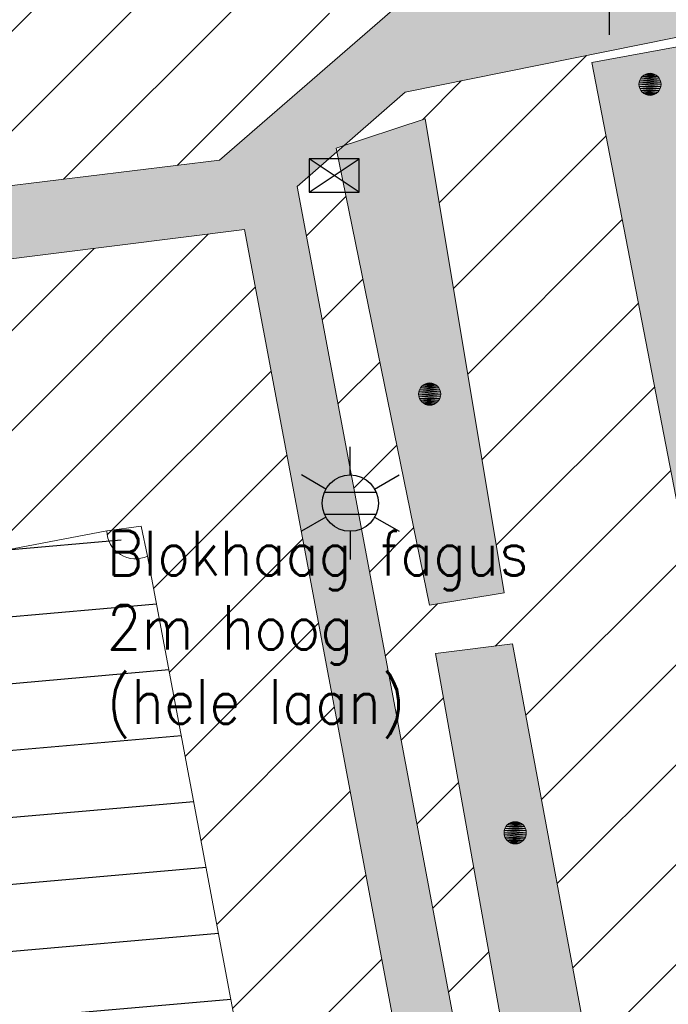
# Model space of a CAD drawing. Header units: metres. Extents: x 102852 to 106916, y 385458 to 392749.
# Tile 43 of 68: x 104610 to 104625, y 386281 to 386303. Entities that reach past the tile are written whole.
import ezdxf
from ezdxf.enums import TextEntityAlignment as Align

# ---------------------------------------------------------------- set-up
doc = ezdxf.new("R2010")
doc.units = ezdxf.units.M
for name, color, linetype, lineweight in [('0-GRAS OM SPORTVELDEN', 2, 'Continuous', 30), ('0-GRAS SPORTVELDEN', 3, 'Continuous', 30), ('0-HAAG', 82, 'Continuous', 30), ('0-VERHARDING', 5, 'Continuous', 30), ('_alg-maatvoering', 7, 'Continuous', 0), ('B-WE-GR-STRUIK-G', 90, 'Continuous', 13), ('B-WE-IE-OV-LICHTMAST-S', 40, 'Continuous', 30), ('B-WE-RI-HWA_KOLK_STRAATKOLK-S', 150, 'Continuous', 30), ('B-WE-VH-KANTVERHARDING-G', 60, 'Continuous', 13), ('B-WE-VW-MARKERING_LANGS_STREEP_DOORGETROKKEN-G', 7, 'Continuous', 13), ('Bomen', 84, 'Continuous', 0)]:
    doc.layers.add(name, color=color, linetype=linetype, lineweight=lineweight)
doc.styles.add('arial', font='arial.ttf')
doc.styles.add('NLCS-ISO', font='NLCS-ISO.ttf')

# ---------------------------------------------------------------- blocks, each defined once
blk = doc.blocks.new('Straatkolk 300x450')
at = {"layer": 'B-WE-RI-HWA_KOLK_STRAATKOLK-S'}
for p, q in [((-1.125, -0.75), (1.125, 0.75)), ((1.125, -0.75), (-1.125, 0.75))]:
    blk.add_line(p, q, dxfattribs=at)
blk.add_3dface([(-1.125, -0.75), (1.125, -0.75), (1.125, 0.75), (-1.125, 0.75)], dxfattribs=at)
blk = doc.blocks.new('B-SIE-WEG_LICHTMAST-SO_2')
at = {"ltscale": 0.1}
for p, q in [((0, 1.266), (0, 2.531)), ((-1.096, 0.633), (-2.192, 1.266)), ((1.096, 0.633), (2.192, 1.266)), ((-1.096, -0.633), (-2.192, -1.266)), ((1.096, -0.633), (2.192, -1.266)), ((0, -1.266), (0, -2.531))]:
    blk.add_line(p, q, dxfattribs=at)
at = {"flags": 128}
for points in [[(-1.163, 0.5), (1.163, 0.5)], [(-1.163, -0.5), (1.163, -0.5)]]:
    blk.add_lwpolyline(points, dxfattribs=at)
at = {"ltscale": 0.1}
blk.add_circle((0, 0), 1.266, dxfattribs=at)
at = {"style": 'NLCS-ISO'}
blk.add_attdef('TYPE', text='', height=1.8, dxfattribs=at).set_placement((0, 2.531), align=Align.BOTTOM_CENTER)
blk = doc.blocks.new('MPOLYGON_611')
at = {"layer": 'Bomen', "flags": 128}
for points in [[(104624.311, 386301.767), (104624.297, 386301.72), (104624.788, 386301.72)], [(104624.335, 386301.811), (104624.311, 386301.767), (104624.773, 386301.767)], [(104624.311, 386301.767), (104624.773, 386301.767), (104624.788, 386301.72)], [(104624.366, 386301.848), (104624.335, 386301.811), (104624.75, 386301.811)], [(104624.335, 386301.811), (104624.75, 386301.811), (104624.773, 386301.767)], [(104624.404, 386301.88), (104624.366, 386301.848), (104624.719, 386301.848)], [(104624.366, 386301.848), (104624.719, 386301.848), (104624.75, 386301.811)], [(104624.447, 386301.903), (104624.404, 386301.88), (104624.681, 386301.88)], [(104624.404, 386301.88), (104624.681, 386301.88), (104624.719, 386301.848)], [(104624.494, 386301.917), (104624.447, 386301.903), (104624.638, 386301.903)], [(104624.447, 386301.903), (104624.638, 386301.903), (104624.681, 386301.88)], [(104624.542, 386301.922), (104624.494, 386301.917), (104624.591, 386301.917)], [(104624.494, 386301.917), (104624.591, 386301.917), (104624.638, 386301.903)], [(104624.297, 386301.72), (104624.292, 386301.672), (104624.792, 386301.672)], [(104624.292, 386301.672), (104624.297, 386301.623), (104624.788, 386301.623)], [(104624.292, 386301.672), (104624.792, 386301.672), (104624.788, 386301.623)], [(104624.297, 386301.72), (104624.788, 386301.72), (104624.792, 386301.672)], [(104624.297, 386301.623), (104624.311, 386301.576), (104624.773, 386301.576)], [(104624.297, 386301.623), (104624.788, 386301.623), (104624.773, 386301.576)], [(104624.311, 386301.576), (104624.335, 386301.533), (104624.75, 386301.533)], [(104624.311, 386301.576), (104624.773, 386301.576), (104624.75, 386301.533)], [(104624.335, 386301.533), (104624.366, 386301.495), (104624.719, 386301.495)], [(104624.335, 386301.533), (104624.75, 386301.533), (104624.719, 386301.495)], [(104624.366, 386301.495), (104624.404, 386301.464), (104624.681, 386301.464)], [(104624.366, 386301.495), (104624.719, 386301.495), (104624.681, 386301.464)], [(104624.404, 386301.464), (104624.447, 386301.441), (104624.638, 386301.441)], [(104624.404, 386301.464), (104624.681, 386301.464), (104624.638, 386301.441)], [(104624.447, 386301.441), (104624.494, 386301.427), (104624.591, 386301.427)], [(104624.447, 386301.441), (104624.638, 386301.441), (104624.591, 386301.427)], [(104624.494, 386301.427), (104624.591, 386301.427), (104624.542, 386301.422)]]:
    blk.add_lwpolyline(points, close=True, dxfattribs=at)
at = {"layer": 'Bomen', "color": 74, "true_color": 0x55aa00, "flags": 128}
for points in [[(104624.297, 386301.72), (104624.311, 386301.767)], [(104624.311, 386301.767), (104624.335, 386301.811)], [(104624.335, 386301.811), (104624.366, 386301.848)], [(104624.366, 386301.848), (104624.404, 386301.88)], [(104624.404, 386301.88), (104624.447, 386301.903)], [(104624.447, 386301.903), (104624.494, 386301.917)], [(104624.494, 386301.917), (104624.542, 386301.922)], [(104624.542, 386301.922), (104624.591, 386301.917)], [(104624.591, 386301.917), (104624.638, 386301.903)], [(104624.638, 386301.903), (104624.681, 386301.88)], [(104624.681, 386301.88), (104624.719, 386301.848)], [(104624.719, 386301.848), (104624.75, 386301.811)], [(104624.75, 386301.811), (104624.773, 386301.767)], [(104624.773, 386301.767), (104624.788, 386301.72)], [(104624.292, 386301.672), (104624.297, 386301.72)], [(104624.297, 386301.623), (104624.292, 386301.672)], [(104624.311, 386301.576), (104624.297, 386301.623)], [(104624.335, 386301.533), (104624.311, 386301.576)], [(104624.366, 386301.495), (104624.335, 386301.533)], [(104624.75, 386301.533), (104624.719, 386301.495)], [(104624.773, 386301.576), (104624.75, 386301.533)], [(104624.788, 386301.623), (104624.773, 386301.576)], [(104624.788, 386301.72), (104624.792, 386301.672)], [(104624.792, 386301.672), (104624.788, 386301.623)], [(104624.404, 386301.464), (104624.366, 386301.495)], [(104624.447, 386301.441), (104624.404, 386301.464)], [(104624.494, 386301.427), (104624.447, 386301.441)], [(104624.542, 386301.422), (104624.494, 386301.427)], [(104624.591, 386301.427), (104624.542, 386301.422)], [(104624.638, 386301.441), (104624.591, 386301.427)], [(104624.681, 386301.464), (104624.638, 386301.441)], [(104624.719, 386301.495), (104624.681, 386301.464)]]:
    blk.add_lwpolyline(points, dxfattribs=at)
at = {"layer": 'Bomen'}
for points in [[(104624.311, 386301.767), (104624.297, 386301.72), (104624.788, 386301.72)], [(104624.335, 386301.811), (104624.311, 386301.767), (104624.773, 386301.767)], [(104624.311, 386301.767), (104624.773, 386301.767), (104624.788, 386301.72)], [(104624.366, 386301.848), (104624.335, 386301.811), (104624.75, 386301.811)], [(104624.335, 386301.811), (104624.75, 386301.811), (104624.773, 386301.767)], [(104624.404, 386301.88), (104624.366, 386301.848), (104624.719, 386301.848)], [(104624.366, 386301.848), (104624.719, 386301.848), (104624.75, 386301.811)], [(104624.447, 386301.903), (104624.404, 386301.88), (104624.681, 386301.88)], [(104624.404, 386301.88), (104624.681, 386301.88), (104624.719, 386301.848)], [(104624.494, 386301.917), (104624.447, 386301.903), (104624.638, 386301.903)], [(104624.447, 386301.903), (104624.638, 386301.903), (104624.681, 386301.88)], [(104624.542, 386301.922), (104624.494, 386301.917), (104624.591, 386301.917)], [(104624.494, 386301.917), (104624.591, 386301.917), (104624.638, 386301.903)], [(104624.297, 386301.72), (104624.292, 386301.672), (104624.792, 386301.672)], [(104624.297, 386301.72), (104624.788, 386301.72), (104624.792, 386301.672)]]:
    blk.add_solid(points, dxfattribs=at)
at = {"layer": 'Bomen', "extrusion": (0, 0, -1)}
for points in [[(-104624.292, 386301.672), (-104624.297, 386301.623), (-104624.788, 386301.623)], [(-104624.292, 386301.672), (-104624.792, 386301.672), (-104624.788, 386301.623)], [(-104624.297, 386301.623), (-104624.311, 386301.576), (-104624.773, 386301.576)], [(-104624.297, 386301.623), (-104624.788, 386301.623), (-104624.773, 386301.576)], [(-104624.311, 386301.576), (-104624.335, 386301.533), (-104624.75, 386301.533)], [(-104624.311, 386301.576), (-104624.773, 386301.576), (-104624.75, 386301.533)], [(-104624.335, 386301.533), (-104624.366, 386301.495), (-104624.719, 386301.495)], [(-104624.335, 386301.533), (-104624.75, 386301.533), (-104624.719, 386301.495)], [(-104624.366, 386301.495), (-104624.404, 386301.464), (-104624.681, 386301.464)], [(-104624.366, 386301.495), (-104624.719, 386301.495), (-104624.681, 386301.464)], [(-104624.404, 386301.464), (-104624.447, 386301.441), (-104624.638, 386301.441)], [(-104624.404, 386301.464), (-104624.681, 386301.464), (-104624.638, 386301.441)], [(-104624.447, 386301.441), (-104624.494, 386301.427), (-104624.591, 386301.427)], [(-104624.447, 386301.441), (-104624.638, 386301.441), (-104624.591, 386301.427)], [(-104624.494, 386301.427), (-104624.591, 386301.427), (-104624.542, 386301.422)]]:
    blk.add_solid(points, dxfattribs=at)
blk = doc.blocks.new('MPOLYGON_619')
at = {"layer": 'Bomen', "flags": 128}
for points in [[(104619.412, 386294.882), (104619.381, 386294.844), (104619.796, 386294.844)], [(104619.449, 386294.913), (104619.412, 386294.882), (104619.765, 386294.882)], [(104619.412, 386294.882), (104619.765, 386294.882), (104619.796, 386294.844)], [(104619.493, 386294.937), (104619.449, 386294.913), (104619.727, 386294.913)], [(104619.449, 386294.913), (104619.727, 386294.913), (104619.765, 386294.882)], [(104619.54, 386294.951), (104619.493, 386294.937), (104619.684, 386294.937)], [(104619.493, 386294.937), (104619.684, 386294.937), (104619.727, 386294.913)], [(104619.588, 386294.956), (104619.54, 386294.951), (104619.637, 386294.951)], [(104619.54, 386294.951), (104619.637, 386294.951), (104619.684, 386294.937)], [(104619.343, 386294.754), (104619.338, 386294.706), (104619.838, 386294.706)], [(104619.338, 386294.706), (104619.343, 386294.657), (104619.834, 386294.657)], [(104619.338, 386294.706), (104619.838, 386294.706), (104619.834, 386294.657)], [(104619.357, 386294.801), (104619.343, 386294.754), (104619.834, 386294.754)], [(104619.343, 386294.754), (104619.834, 386294.754), (104619.838, 386294.706)], [(104619.343, 386294.657), (104619.357, 386294.61), (104619.819, 386294.61)], [(104619.343, 386294.657), (104619.834, 386294.657), (104619.819, 386294.61)], [(104619.381, 386294.844), (104619.357, 386294.801), (104619.819, 386294.801)], [(104619.357, 386294.801), (104619.819, 386294.801), (104619.834, 386294.754)], [(104619.381, 386294.844), (104619.796, 386294.844), (104619.819, 386294.801)], [(104619.357, 386294.61), (104619.381, 386294.567), (104619.796, 386294.567)], [(104619.357, 386294.61), (104619.819, 386294.61), (104619.796, 386294.567)], [(104619.381, 386294.567), (104619.412, 386294.529), (104619.765, 386294.529)], [(104619.381, 386294.567), (104619.796, 386294.567), (104619.765, 386294.529)], [(104619.412, 386294.529), (104619.449, 386294.498), (104619.727, 386294.498)], [(104619.412, 386294.529), (104619.765, 386294.529), (104619.727, 386294.498)], [(104619.449, 386294.498), (104619.493, 386294.475), (104619.684, 386294.475)], [(104619.449, 386294.498), (104619.727, 386294.498), (104619.684, 386294.475)], [(104619.493, 386294.475), (104619.54, 386294.46), (104619.637, 386294.46)], [(104619.493, 386294.475), (104619.684, 386294.475), (104619.637, 386294.46)], [(104619.54, 386294.46), (104619.637, 386294.46), (104619.588, 386294.456)]]:
    blk.add_lwpolyline(points, close=True, dxfattribs=at)
at = {"layer": 'Bomen', "color": 74, "true_color": 0x55aa00, "flags": 128}
for points in [[(104619.381, 386294.844), (104619.412, 386294.882)], [(104619.412, 386294.882), (104619.449, 386294.913)], [(104619.449, 386294.913), (104619.493, 386294.937)], [(104619.493, 386294.937), (104619.54, 386294.951)], [(104619.54, 386294.951), (104619.588, 386294.956)], [(104619.588, 386294.956), (104619.637, 386294.951)], [(104619.637, 386294.951), (104619.684, 386294.937)], [(104619.684, 386294.937), (104619.727, 386294.913)], [(104619.727, 386294.913), (104619.765, 386294.882)], [(104619.765, 386294.882), (104619.796, 386294.844)], [(104619.338, 386294.706), (104619.343, 386294.754)], [(104619.343, 386294.657), (104619.338, 386294.706)], [(104619.343, 386294.754), (104619.357, 386294.801)], [(104619.357, 386294.61), (104619.343, 386294.657)], [(104619.357, 386294.801), (104619.381, 386294.844)], [(104619.796, 386294.844), (104619.819, 386294.801)], [(104619.819, 386294.801), (104619.834, 386294.754)], [(104619.834, 386294.657), (104619.819, 386294.61)], [(104619.834, 386294.754), (104619.838, 386294.706)], [(104619.838, 386294.706), (104619.834, 386294.657)], [(104619.381, 386294.567), (104619.357, 386294.61)], [(104619.412, 386294.529), (104619.381, 386294.567)], [(104619.449, 386294.498), (104619.412, 386294.529)], [(104619.493, 386294.475), (104619.449, 386294.498)], [(104619.54, 386294.46), (104619.493, 386294.475)], [(104619.588, 386294.456), (104619.54, 386294.46)], [(104619.637, 386294.46), (104619.588, 386294.456)], [(104619.684, 386294.475), (104619.637, 386294.46)], [(104619.727, 386294.498), (104619.684, 386294.475)], [(104619.765, 386294.529), (104619.727, 386294.498)], [(104619.796, 386294.567), (104619.765, 386294.529)], [(104619.819, 386294.61), (104619.796, 386294.567)]]:
    blk.add_lwpolyline(points, dxfattribs=at)
at = {"layer": 'Bomen'}
for points in [[(104619.412, 386294.882), (104619.381, 386294.844), (104619.796, 386294.844)], [(104619.449, 386294.913), (104619.412, 386294.882), (104619.765, 386294.882)], [(104619.412, 386294.882), (104619.765, 386294.882), (104619.796, 386294.844)], [(104619.493, 386294.937), (104619.449, 386294.913), (104619.727, 386294.913)], [(104619.449, 386294.913), (104619.727, 386294.913), (104619.765, 386294.882)], [(104619.54, 386294.951), (104619.493, 386294.937), (104619.684, 386294.937)], [(104619.493, 386294.937), (104619.684, 386294.937), (104619.727, 386294.913)], [(104619.588, 386294.956), (104619.54, 386294.951), (104619.637, 386294.951)], [(104619.54, 386294.951), (104619.637, 386294.951), (104619.684, 386294.937)], [(104619.343, 386294.754), (104619.338, 386294.706), (104619.838, 386294.706)], [(104619.357, 386294.801), (104619.343, 386294.754), (104619.834, 386294.754)], [(104619.343, 386294.754), (104619.834, 386294.754), (104619.838, 386294.706)], [(104619.381, 386294.844), (104619.357, 386294.801), (104619.819, 386294.801)], [(104619.357, 386294.801), (104619.819, 386294.801), (104619.834, 386294.754)], [(104619.381, 386294.844), (104619.796, 386294.844), (104619.819, 386294.801)]]:
    blk.add_solid(points, dxfattribs=at)
at = {"layer": 'Bomen', "extrusion": (0, 0, -1)}
for points in [[(-104619.338, 386294.706), (-104619.343, 386294.657), (-104619.834, 386294.657)], [(-104619.338, 386294.706), (-104619.838, 386294.706), (-104619.834, 386294.657)], [(-104619.343, 386294.657), (-104619.357, 386294.61), (-104619.819, 386294.61)], [(-104619.343, 386294.657), (-104619.834, 386294.657), (-104619.819, 386294.61)], [(-104619.357, 386294.61), (-104619.381, 386294.567), (-104619.796, 386294.567)], [(-104619.357, 386294.61), (-104619.819, 386294.61), (-104619.796, 386294.567)], [(-104619.381, 386294.567), (-104619.412, 386294.529), (-104619.765, 386294.529)], [(-104619.381, 386294.567), (-104619.796, 386294.567), (-104619.765, 386294.529)], [(-104619.412, 386294.529), (-104619.449, 386294.498), (-104619.727, 386294.498)], [(-104619.412, 386294.529), (-104619.765, 386294.529), (-104619.727, 386294.498)], [(-104619.449, 386294.498), (-104619.493, 386294.475), (-104619.684, 386294.475)], [(-104619.449, 386294.498), (-104619.727, 386294.498), (-104619.684, 386294.475)], [(-104619.493, 386294.475), (-104619.54, 386294.46), (-104619.637, 386294.46)], [(-104619.493, 386294.475), (-104619.684, 386294.475), (-104619.637, 386294.46)], [(-104619.54, 386294.46), (-104619.637, 386294.46), (-104619.588, 386294.456)]]:
    blk.add_solid(points, dxfattribs=at)
blk = doc.blocks.new('MPOLYGON_620')
at = {"layer": 'Bomen', "flags": 128}
for points in [[(104621.279, 386284.937), (104621.265, 386284.89), (104621.755, 386284.89)], [(104621.302, 386284.98), (104621.279, 386284.937), (104621.741, 386284.937)], [(104621.279, 386284.937), (104621.741, 386284.937), (104621.755, 386284.89)], [(104621.333, 386285.018), (104621.302, 386284.98), (104621.718, 386284.98)], [(104621.302, 386284.98), (104621.718, 386284.98), (104621.741, 386284.937)], [(104621.371, 386285.049), (104621.333, 386285.018), (104621.687, 386285.018)], [(104621.333, 386285.018), (104621.687, 386285.018), (104621.718, 386284.98)], [(104621.415, 386285.072), (104621.371, 386285.049), (104621.649, 386285.049)], [(104621.371, 386285.049), (104621.649, 386285.049), (104621.687, 386285.018)], [(104621.461, 386285.087), (104621.415, 386285.072), (104621.606, 386285.072)], [(104621.415, 386285.072), (104621.606, 386285.072), (104621.649, 386285.049)], [(104621.51, 386285.091), (104621.461, 386285.087), (104621.559, 386285.087)], [(104621.461, 386285.087), (104621.559, 386285.087), (104621.606, 386285.072)], [(104621.265, 386284.89), (104621.26, 386284.841), (104621.76, 386284.841)], [(104621.26, 386284.841), (104621.265, 386284.793), (104621.755, 386284.793)], [(104621.26, 386284.841), (104621.76, 386284.841), (104621.755, 386284.793)], [(104621.265, 386284.89), (104621.755, 386284.89), (104621.76, 386284.841)], [(104621.265, 386284.793), (104621.279, 386284.746), (104621.741, 386284.746)], [(104621.265, 386284.793), (104621.755, 386284.793), (104621.741, 386284.746)], [(104621.279, 386284.746), (104621.302, 386284.702), (104621.718, 386284.702)], [(104621.279, 386284.746), (104621.741, 386284.746), (104621.718, 386284.702)], [(104621.302, 386284.702), (104621.333, 386284.665), (104621.687, 386284.665)], [(104621.302, 386284.702), (104621.718, 386284.702), (104621.687, 386284.665)], [(104621.333, 386284.665), (104621.371, 386284.634), (104621.649, 386284.634)], [(104621.333, 386284.665), (104621.687, 386284.665), (104621.649, 386284.634)], [(104621.371, 386284.634), (104621.415, 386284.61), (104621.606, 386284.61)], [(104621.371, 386284.634), (104621.649, 386284.634), (104621.606, 386284.61)], [(104621.415, 386284.61), (104621.461, 386284.596), (104621.559, 386284.596)], [(104621.415, 386284.61), (104621.606, 386284.61), (104621.559, 386284.596)], [(104621.461, 386284.596), (104621.559, 386284.596), (104621.51, 386284.591)]]:
    blk.add_lwpolyline(points, close=True, dxfattribs=at)
at = {"layer": 'Bomen', "color": 74, "true_color": 0x55aa00, "flags": 128}
for points in [[(104621.265, 386284.89), (104621.279, 386284.937)], [(104621.279, 386284.937), (104621.302, 386284.98)], [(104621.302, 386284.98), (104621.333, 386285.018)], [(104621.333, 386285.018), (104621.371, 386285.049)], [(104621.371, 386285.049), (104621.415, 386285.072)], [(104621.415, 386285.072), (104621.461, 386285.087)], [(104621.461, 386285.087), (104621.51, 386285.091)], [(104621.51, 386285.091), (104621.559, 386285.087)], [(104621.559, 386285.087), (104621.606, 386285.072)], [(104621.606, 386285.072), (104621.649, 386285.049)], [(104621.649, 386285.049), (104621.687, 386285.018)], [(104621.687, 386285.018), (104621.718, 386284.98)], [(104621.718, 386284.98), (104621.741, 386284.937)], [(104621.741, 386284.937), (104621.755, 386284.89)], [(104621.26, 386284.841), (104621.265, 386284.89)], [(104621.265, 386284.793), (104621.26, 386284.841)], [(104621.279, 386284.746), (104621.265, 386284.793)], [(104621.302, 386284.702), (104621.279, 386284.746)], [(104621.333, 386284.665), (104621.302, 386284.702)], [(104621.718, 386284.702), (104621.687, 386284.665)], [(104621.741, 386284.746), (104621.718, 386284.702)], [(104621.755, 386284.793), (104621.741, 386284.746)], [(104621.755, 386284.89), (104621.76, 386284.841)], [(104621.76, 386284.841), (104621.755, 386284.793)], [(104621.371, 386284.634), (104621.333, 386284.665)], [(104621.415, 386284.61), (104621.371, 386284.634)], [(104621.461, 386284.596), (104621.415, 386284.61)], [(104621.51, 386284.591), (104621.461, 386284.596)], [(104621.559, 386284.596), (104621.51, 386284.591)], [(104621.606, 386284.61), (104621.559, 386284.596)], [(104621.649, 386284.634), (104621.606, 386284.61)], [(104621.687, 386284.665), (104621.649, 386284.634)]]:
    blk.add_lwpolyline(points, dxfattribs=at)
at = {"layer": 'Bomen'}
for points in [[(104621.279, 386284.937), (104621.265, 386284.89), (104621.755, 386284.89)], [(104621.302, 386284.98), (104621.279, 386284.937), (104621.741, 386284.937)], [(104621.279, 386284.937), (104621.741, 386284.937), (104621.755, 386284.89)], [(104621.333, 386285.018), (104621.302, 386284.98), (104621.718, 386284.98)], [(104621.302, 386284.98), (104621.718, 386284.98), (104621.741, 386284.937)], [(104621.371, 386285.049), (104621.333, 386285.018), (104621.687, 386285.018)], [(104621.333, 386285.018), (104621.687, 386285.018), (104621.718, 386284.98)], [(104621.415, 386285.072), (104621.371, 386285.049), (104621.649, 386285.049)], [(104621.371, 386285.049), (104621.649, 386285.049), (104621.687, 386285.018)], [(104621.461, 386285.087), (104621.415, 386285.072), (104621.606, 386285.072)], [(104621.415, 386285.072), (104621.606, 386285.072), (104621.649, 386285.049)], [(104621.51, 386285.091), (104621.461, 386285.087), (104621.559, 386285.087)], [(104621.461, 386285.087), (104621.559, 386285.087), (104621.606, 386285.072)], [(104621.265, 386284.89), (104621.26, 386284.841), (104621.76, 386284.841)], [(104621.265, 386284.89), (104621.755, 386284.89), (104621.76, 386284.841)]]:
    blk.add_solid(points, dxfattribs=at)
at = {"layer": 'Bomen', "extrusion": (0, 0, -1)}
for points in [[(-104621.26, 386284.841), (-104621.265, 386284.793), (-104621.755, 386284.793)], [(-104621.26, 386284.841), (-104621.76, 386284.841), (-104621.755, 386284.793)], [(-104621.265, 386284.793), (-104621.279, 386284.746), (-104621.741, 386284.746)], [(-104621.265, 386284.793), (-104621.755, 386284.793), (-104621.741, 386284.746)], [(-104621.279, 386284.746), (-104621.302, 386284.702), (-104621.718, 386284.702)], [(-104621.279, 386284.746), (-104621.741, 386284.746), (-104621.718, 386284.702)], [(-104621.302, 386284.702), (-104621.333, 386284.665), (-104621.687, 386284.665)], [(-104621.302, 386284.702), (-104621.718, 386284.702), (-104621.687, 386284.665)], [(-104621.333, 386284.665), (-104621.371, 386284.634), (-104621.649, 386284.634)], [(-104621.333, 386284.665), (-104621.687, 386284.665), (-104621.649, 386284.634)], [(-104621.371, 386284.634), (-104621.415, 386284.61), (-104621.606, 386284.61)], [(-104621.371, 386284.634), (-104621.649, 386284.634), (-104621.606, 386284.61)], [(-104621.415, 386284.61), (-104621.461, 386284.596), (-104621.559, 386284.596)], [(-104621.415, 386284.61), (-104621.606, 386284.61), (-104621.559, 386284.596)], [(-104621.461, 386284.596), (-104621.559, 386284.596), (-104621.51, 386284.591)]]:
    blk.add_solid(points, dxfattribs=at)

msp = doc.modelspace()

# ---------------------------------------------------------------- hatches: boundary and pattern name
at = {"layer": '0-GRAS OM SPORTVELDEN', "ltscale": 0.2}
h = msp.add_hatch(dxfattribs=at)
h.set_pattern_fill('ANSI31', color=256, scale=0.1, style=0, pattern_type=2)
h.set_pattern_definition([(45, (0.0001, -2e-20), (-1.122532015, 1.122532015), [])])
h.paths.add_polyline_path([(104619.488, 386300.894), (104617.652, 386300.288), (104617.502, 386300.157), (104619.581, 386289.956), (104621.264, 386290.236), (104621.247, 386290.337)], flags=17)
h.paths.add_polyline_path([(104557.247, 386214.543), (104555.442, 386214.935), (104553.73, 386215.629), (104552.161, 386216.604), (104550.781, 386217.831), (104552.019, 386210.717), (104528.482, 386184.038), (104528.455, 386183.938), (104530.486, 386175.135), (104530.88, 386174.045), (104532.1, 386170.641), (104534.504, 386166.088), (104537.31, 386161.945), (104539.961, 386159.918), (104544.683, 386157.74), (104549.448, 386156.066), (104553.504, 386155.407), (104556.628, 386155.983), (104558.928, 386157.469), (104562.25, 386160.578), (104563.42, 386161.783), (104565.633, 386163.492), (104567.861, 386164.791), (104569.908, 386165.507), (104572.419, 386165.771), (104576.253, 386165.57), (104580.316, 386165.349), (104586.226, 386164.913), (104590.978, 386164.572), (104595.3, 386164.329), (104596.59, 386160.217), (104598.518, 386154.429), (104608.633, 386157.538), (104608.3, 386158.621), (104616.694, 386161.244), (104627.633, 386164.579), (104635.788, 386167.129), (104643.916, 386169.54), (104644.019, 386169.245), (104649.315, 386168.762), (104652.746, 386169.712), (104657.921, 386171.026), (104661.665, 386170.595), (104670.177, 386171.463), (104687.459, 386176.939), (104698.239, 386179.646), (104708.52, 386182.898), (104712.077, 386184.804), (104717.329, 386186.1), (104723.233, 386191.094), (104724.615, 386190.53), (104726.555, 386187.927), (104726.69, 386186.856), (104728.791, 386186.85), (104728.195, 386187.814), (104723.035, 386216.097), (104723.258, 386216.294), (104717.942, 386245.277), (104717.449, 386245.209), (104713.823, 386265.411), (104728.055, 386267.938), (104728.576, 386270.771), (104724.981, 386291.15), (104724.513, 386293.919), (104720.809, 386291.521), (104717.746, 386291.349), (104716.632, 386292.004), (104714.389, 386296.35), (104712.249, 386303.881), (104708.254, 386313.042), (104706.534, 386312.462), (104704.171, 386312.716), (104701.309, 386316.197), (104699.228, 386319.799), (104698.398, 386322.942), (104698.511, 386324.932), (104699.439, 386326.147), (104706.229, 386327.629), (104702.869, 386328.011), (104699.763, 386330.963), (104699.346, 386329.98), (104697.939, 386329.455), (104696.532, 386329.623), (104695.103, 386331.308), (104691.58, 386332.037), (104687.031, 386332.689), (104684.41, 386333.009), (104677.492, 386333.005), (104671.521, 386332.808), (104664.236, 386331.939), (104660.846, 386331.794), (104659.078, 386332.035), (104658.298, 386334.163), (104654.263, 386333.646), (104652.54, 386333.403), (104646.779, 386332.606), (104648.982, 386332.637), (104649.372, 386331.308), (104620.271, 386326.782), (104624.808, 386304.255), (104626.392, 386304.589), (104626.706, 386303.023), (104628.473, 386293.179), (104628.423, 386293.173), (104631.096, 386278.671), (104631.233, 386277.935), (104632.063, 386278.074), (104632.07, 386277.973), (104632.481, 386278.019), (104633.013, 386275.276), (104632.589, 386275.211), (104632.606, 386275.134), (104631.783, 386274.985), (104635.397, 386255.604), (104636.281, 386255.703), (104636.321, 386255.549), (104636.643, 386255.626), (104637.162, 386252.923), (104636.817, 386252.859), (104636.809, 386252.762), (104635.967, 386252.55), (104636.142, 386251.61), (104641.272, 386223.539), (104643.237, 386212.575), (104642.187, 386212.378), (104642.798, 386208.809), (104641.119, 386208.47), (104638.937, 386219.309), (104641.098, 386219.744), (104640.476, 386223.387), (104635.515, 386250.543), (104630.302, 386278.562), (104627.655, 386293.02), (104627.597, 386293.013), (104625.821, 386302.863), (104619.038, 386301.493), (104616.605, 386299.377), (104637.859, 386186.261), (104636.566, 386185.994), (104615.422, 386298.405), (104580.881, 386294.064), (104550.723, 386286.423), (104547.944, 386283.728), (104547.321, 386282.502), (104546.94, 386281.181), (104546.815, 386279.811), (104546.949, 386278.443), (104553.415, 386243.828), (104554.541, 386244.055), (104555.72, 386237.614), (104554.924, 386237.468), (104557.756, 386222.506), (104558.575, 386222.691), (104559.773, 386216.223), (104558.604, 386215.983), (104565.256, 386180.773), (104569.235, 386175.804), (104567.962, 386174.803), (104563.711, 386180.181)])
h.paths.add_polyline_path([(104569.66, 386181.657), (104578.662, 386183.328), (104580.572, 386183.7), (104577.579, 386199.749), (104590.208, 386202.154, -0.491164), (104604.192, 386204.778), (104616.946, 386207.149), (104619.968, 386191.083), (104621.783, 386191.39), (104630.879, 386193.124, -0.467531), (104631.471, 386194.047), (104622.378, 386242.456), (104599.783, 386238.156, -0.04693), (104599.939, 386236.488, -0.910346), (104582.209, 386234.82), (104582.177, 386234.814), (104559.582, 386230.488), (104568.666, 386182.226, -0.430584)], flags=17)
h.paths.add_polyline_path([(104577.78, 386268.386), (104591.732, 386271.027, -0.481268)])
h.paths.add_polyline_path([(104635.317, 386206.146), (104637.213, 386206.497), (104639.157, 386195.983), (104637.291, 386195.607)], flags=17)
h.paths.add_polyline_path([(104637.546, 386194.328), (104639.156, 386194.644), (104640.857, 386186.857), (104639.083, 386186.508)], flags=17)
h.paths.add_polyline_path([(104635.063, 386207.561), (104633.263, 386217.596), (104634.882, 386217.975), (104636.886, 386207.888)], flags=17)
h.paths.add_polyline_path([(104632.997, 386219.085), (104630.948, 386229.833), (104632.53, 386230.217), (104634.715, 386219.413)], flags=17)
h.paths.add_polyline_path([(104641.238, 386207.115), (104643.226, 386207.448), (104644.972, 386197.019), (104643.318, 386196.742)], flags=17)
h.paths.add_polyline_path([(104643.581, 386195.53), (104645.202, 386195.914), (104646.271, 386188.982), (104644.987, 386188.661)], flags=17)
h.paths.add_polyline_path([(104630.679, 386231.275), (104628.426, 386241.654), (104630.355, 386242.073), (104632.224, 386231.61)], flags=17)
h.paths.add_polyline_path([(104638.766, 386220.264), (104636.773, 386231.004), (104638.744, 386231.431), (104640.665, 386220.601)], flags=17)
h.paths.add_polyline_path([(104628.248, 386242.948), (104626.345, 386253.51), (104628.159, 386253.847), (104630.113, 386243.345)], flags=17)
h.paths.add_polyline_path([(104636.646, 386232.079), (104634.612, 386242.696), (104636.432, 386243.045), (104638.472, 386232.43)], flags=17)
h.paths.add_polyline_path([(104648.466, 386208.066), (104687.473, 386215.293), (104692.955, 386185.899), (104653.831, 386178.845)], flags=17)
h.paths.add_polyline_path([(104646.842, 386216.915), (104646.669, 386217.631), (104637.738, 386266.027), (104628.859, 386314.453), (104628.712, 386315.25), (104629.447, 386315.388), (104638.62, 386317.098), (104640.32, 386317.415), (104651.131, 386319.386), (104656.42, 386320.36), (104663.754, 386321.648), (104669.038, 386322.663), (104679.818, 386324.611), (104681.73, 386324.98), (104690.753, 386326.632), (104691.509, 386326.771), (104691.655, 386326.057), (104700.614, 386277.511), (104709.519, 386229.3), (104709.657, 386228.519), (104708.928, 386228.36), (104699.853, 386226.674), (104697.969, 386226.321), (104687.217, 386224.365), (104681.88, 386223.362), (104674.552, 386222.009), (104669.315, 386221.059), (104658.429, 386219.044), (104656.759, 386218.72), (104647.632, 386217.06)], flags=17)
h.paths.add_polyline_path([(104634.345, 386243.837), (104632.355, 386254.667), (104634.12, 386254.991), (104636.121, 386244.243), (104636.135, 386244.17)], flags=17)
h.paths.add_polyline_path([(104626.331, 386254.635), (104624.174, 386265.283), (104625.981, 386265.745), (104628.017, 386254.979)], flags=17)
h.paths.add_polyline_path([(104632.159, 386255.673), (104630.143, 386266.382), (104631.658, 386266.667), (104634.03, 386256.093)], flags=17)
h.paths.add_polyline_path([(104623.867, 386266.414), (104621.916, 386277.016), (104623.622, 386277.33), (104625.67, 386266.763)], flags=17)
h.paths.add_polyline_path([(104668.206, 386237.514, -0.485412), (104682.469, 386240.143)])
h.paths.add_polyline_path([(104629.954, 386267.607), (104628.137, 386277.879), (104629.494, 386278.14), (104631.472, 386267.876)], flags=17)
h.paths.add_polyline_path([(104621.645, 386278.086), (104619.722, 386288.871), (104621.453, 386289.087), (104623.424, 386278.491), (104623.437, 386278.419)], flags=17)
h.paths.add_polyline_path([(104660.293, 386271.815, -1), (104678.213, 386271.815, -0.914044), (104660.437, 386270.215), (104660.36, 386270.201), (104660.437, 386270.215, -0.044914)])
h.paths.add_polyline_path([(104627.842, 386279.112), (104625.592, 386289.991), (104627.419, 386290.418), (104629.231, 386279.353)], flags=17)
h.paths.add_polyline_path([(104625.394, 386291.012), (104623.236, 386302.165), (104625.238, 386302.527), (104627.252, 386291.396), (104627.26, 386291.35)], flags=17)
h.paths.add_polyline_path([(104655.991, 386303.602), (104670.244, 386306.217, -0.498792)])
h.paths.add_polyline_path([(104722.69, 386211.573), (104723.086, 386211.638), (104727.43, 386187.892), (104727.038, 386187.909)], flags=17)
h.paths.add_polyline_path([(104722.318, 386213.813), (104716.662, 386244.718), (104713.027, 386265.248), (104713.426, 386265.372), (104717.108, 386244.842), (104722.769, 386213.936)], flags=17)
h.paths.add_polyline_path([(104613.246, 386291.062, -0.540709), (104612.327, 386291.628), (104603.24, 386289.898), (104601.417, 386289.578), (104604.456, 386273.445), (104591.732, 386271.027, -0.481268), (104577.78, 386268.386), (104565.044, 386265.992), (104562.003, 386282.049), (104560.095, 386281.71), (104551.049, 386279.985, -0.419907), (104550.459, 386279.065), (104559.582, 386230.488), (104582.209, 386234.82, -0.046929), (104582.053, 386236.488, -0.910346), (104599.783, 386238.156), (104599.815, 386238.162), (104622.378, 386242.456)], flags=17)
h.paths.add_polyline_path([(104601.417, 386289.578), (104590.561, 386287.518), (104591.539, 386282.21), (104573.771, 386278.868), (104572.715, 386284.094), (104562.003, 386282.049), (104565.044, 386265.992), (104577.78, 386268.386), (104591.732, 386271.027), (104604.456, 386273.445)])
h.paths.add_polyline_path([(104590.561, 386287.518), (104585.344, 386286.549), (104578.052, 386285.182), (104572.715, 386284.094), (104573.771, 386278.868), (104591.539, 386282.21)])
h.paths.add_polyline_path([(104582.053, 386236.488, 0.046929), (104582.209, 386234.82, 0.910349), (104599.939, 386236.488, 0.04693), (104599.783, 386238.156, 0.910347)], flags=17)
h.paths.add_polyline_path([(104616.946, 386207.149), (104604.192, 386204.778), (104590.208, 386202.154), (104577.579, 386199.749), (104580.572, 386183.7), (104591.345, 386185.689), (104590.311, 386190.997), (104608.139, 386194.309), (104609.158, 386189.023), (104619.968, 386191.083)])
h.paths.add_polyline_path([(104608.139, 386194.309), (104590.311, 386190.997), (104591.345, 386185.689), (104596.617, 386186.678), (104603.91, 386187.998), (104609.158, 386189.023)])
h.paths.add_polyline_path([(104590.208, 386202.154), (104604.192, 386204.778, 0.491164)])
h.paths.add_polyline_path([(104678.213, 386271.815, 0.044914), (104678.069, 386273.415), (104660.437, 386270.215, 0.914032)])
h.paths.add_polyline_path([(104660.293, 386271.815, 0.044914), (104660.437, 386270.215), (104678.069, 386273.415, 0.914032)])
h.paths.add_polyline_path([(104670.244, 386306.217), (104655.991, 386303.602, 0.498792)])
h.paths.add_polyline_path([(104668.206, 386237.514), (104682.469, 386240.143, 0.485412)])
h.paths.add_polyline_path([(104573.864, 386333.332), (104584.207, 386326.323), (104587.037, 386324.081), (104575.446, 386312.728), (104546.85, 386284.901), (104546.076, 386283.641), (104545.53, 386282.267), (104545.228, 386280.819), (104545.178, 386280.819), (104545.178, 386279.341), (104545.383, 386277.877), (104550.751, 386248.556), (104550.739, 386247.813), (104545.319, 386235.152), (104548.264, 386217.845), (104549.399, 386211.516), (104527.935, 386187.074), (104527.063, 386194.071), (104526.574, 386199.783), (104527.01, 386211.525), (104527.882, 386218.276), (104529.665, 386226.88), (104532.672, 386238.831), (104535.734, 386248.903), (104538.17, 386256.427), (104540.006, 386262.848), (104540.44, 386266.318), (104540.605, 386274.672), (104542.075, 386280.64), (104544.403, 386286.002), (104547.111, 386291.108), (104550.364, 386294.7), (104558.507, 386307.287), (104560.024, 386312.014), (104569.567, 386326.774), (104572.69, 386331.525)])
h = msp.add_hatch(dxfattribs=at)
h.set_pattern_fill('ANSI31', color=256, scale=0.1, style=0, pattern_type=2)
h.set_pattern_definition([(45, (0, 0), (-1.122532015, 1.122532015), [])])
h.paths.add_polyline_path([(104613.12, 386325.593), (104601.395, 386323.469), (104601.437, 386323.215), (104602.217, 386318.854), (104594.287, 386317.675), (104587.737, 386311.478), (104582.245, 386317.149), (104577.994, 386312.871), (104581.348, 386295.775), (104592.294, 386297.171), (104592.149, 386298.328), (104593.6, 386298.51), (104593.799, 386297.356), (104604.544, 386298.671), (104604.36, 386299.891), (104605.828, 386300.109), (104606.015, 386298.884), (104614.863, 386299.965), (104619.316, 386303.836), (104614.912, 386327.634), (104614.43, 386327.55), (104618.761, 386303.557), (104617.109, 386303.227)])
at = {"layer": '0-GRAS SPORTVELDEN'}
h = msp.add_hatch(dxfattribs=at)
h.set_pattern_fill('HATCH', color=256, scale=0.1, style=0, pattern_type=2)
h.set_pattern_definition([(5, (104621.2093, 386231.9453), (-0.130734, 1.494292), [])])
h.paths.add_polyline_path([(104560.095, 386281.71), (104551.049, 386279.985), (104550.459, 386279.065), (104559.582, 386230.488), (104568.667, 386182.219), (104569.66, 386181.657), (104578.662, 386183.328), (104580.572, 386183.7), (104591.345, 386185.689), (104596.617, 386186.678), (104603.91, 386187.998), (104609.158, 386189.023), (104619.968, 386191.083), (104621.783, 386191.39), (104630.879, 386193.124), (104631.471, 386194.047), (104622.378, 386242.456), (104613.246, 386291.062), (104612.327, 386291.628), (104603.24, 386289.898), (104601.417, 386289.578), (104590.561, 386287.518), (104585.344, 386286.549), (104578.052, 386285.182), (104572.715, 386284.094), (104562.003, 386282.049)])
at = {"layer": '0-HAAG', "ltscale": 0.2, "true_color": 0x136734}
h = msp.add_hatch(color=116, dxfattribs=at)
h.paths.add_polyline_path([(104639.083, 386186.508), (104637.546, 386194.328), (104639.156, 386194.644), (104640.857, 386186.857)])
h.paths.add_polyline_path([(104644.987, 386188.661), (104643.581, 386195.53), (104645.202, 386195.914), (104646.271, 386188.982)])
h.paths.add_polyline_path([(104643.318, 386196.742), (104641.238, 386207.115), (104643.226, 386207.448), (104644.972, 386197.019)])
h.paths.add_polyline_path([(104637.291, 386195.607), (104635.317, 386206.146), (104637.213, 386206.497), (104639.133, 386196.114), (104639.142, 386195.98)])
h.paths.add_polyline_path([(104635.063, 386207.561), (104633.263, 386217.596), (104634.882, 386217.975), (104636.886, 386207.888)])
h.paths.add_polyline_path([(104641.119, 386208.47), (104638.937, 386219.309), (104641.098, 386219.744), (104642.35, 386212.409), (104642.187, 386212.378), (104642.798, 386208.809)])
h.paths.add_polyline_path([(104638.766, 386220.264), (104636.773, 386231.004), (104638.744, 386231.431), (104640.665, 386220.601)])
h.paths.add_polyline_path([(104632.997, 386219.085), (104630.948, 386229.833), (104632.53, 386230.217), (104634.715, 386219.413)])
h.paths.add_polyline_path([(104630.679, 386231.275), (104628.426, 386241.654), (104630.355, 386242.073), (104632.224, 386231.61)])
h.paths.add_polyline_path([(104636.646, 386232.079), (104634.612, 386242.696), (104636.432, 386243.045), (104638.472, 386232.43)])
h.paths.add_polyline_path([(104634.345, 386243.837), (104632.355, 386254.667), (104634.12, 386254.991), (104636.121, 386244.243), (104636.135, 386244.17)])
h.paths.add_polyline_path([(104628.248, 386242.948), (104626.345, 386253.51), (104628.159, 386253.847), (104630.113, 386243.345)])
h.paths.add_polyline_path([(104626.331, 386254.635), (104624.174, 386265.283), (104625.981, 386265.745), (104628.017, 386254.979)])
h.paths.add_polyline_path([(104632.159, 386255.673), (104630.143, 386266.382), (104631.658, 386266.667), (104634.03, 386256.093)])
h.paths.add_polyline_path([(104629.954, 386267.607), (104628.137, 386277.879), (104629.494, 386278.14), (104631.472, 386267.876)])
h.paths.add_polyline_path([(104623.867, 386266.414), (104621.916, 386277.016), (104623.622, 386277.33), (104625.67, 386266.763)])
h.paths.add_polyline_path([(104621.645, 386278.086), (104619.722, 386288.871), (104621.453, 386289.087), (104623.424, 386278.491), (104623.437, 386278.419)])
h.paths.add_polyline_path([(104627.842, 386279.112), (104625.592, 386289.991), (104627.419, 386290.418), (104629.231, 386279.353)])
h.paths.add_polyline_path([(104625.394, 386291.012), (104623.236, 386302.165), (104625.238, 386302.527), (104627.252, 386291.396), (104627.26, 386291.35)])
h.paths.add_polyline_path([(104619.581, 386289.956), (104617.502, 386300.157), (104617.652, 386300.288), (104619.488, 386300.894), (104621.247, 386290.337), (104621.264, 386290.236)])
at = {"layer": '0-VERHARDING', "ltscale": 0.2, "true_color": 0x939598, "extrusion": (0, 0, -1)}
msp.add_hatch(color=252, dxfattribs=at).paths.add_polyline_path([(-104550.751, 386248.556), (-104545.383, 386277.877), (-104545.178, 386279.341), (-104545.228, 386280.819), (-104545.53, 386282.267), (-104546.076, 386283.641), (-104546.85, 386284.901), (-104575.446, 386312.728), (-104587.037, 386324.081), (-104588.426, 386323.127), (-104582.245, 386317.149), (-104582.244, 386317.15), (-104577.994, 386312.871), (-104576.579, 386311.6), (-104552.973, 386288.638), (-104579.85, 386295.492), (-104576.579, 386311.6), (-104577.994, 386312.871), (-104581.348, 386295.775), (-104592.294, 386297.171), (-104592.149, 386298.327), (-104593.6, 386298.51), (-104593.799, 386297.356), (-104604.544, 386298.671), (-104604.36, 386299.891), (-104605.828, 386300.109), (-104606.015, 386298.884), (-104614.863, 386299.965), (-104619.316, 386303.836), (-104614.912, 386327.634), (-104617.695, 386328.167), (-104622.228, 386303.712), (-104626.392, 386304.589), (-104626.706, 386303.023), (-104625.828, 386302.865), (-104619.038, 386301.493), (-104617.652, 386300.288), (-104617.486, 386300.233), (-104617.502, 386300.157), (-104616.605, 386299.377), (-104615.422, 386298.405), (-104580.881, 386294.064), (-104550.723, 386286.423), (-104547.944, 386283.728), (-104547.321, 386282.502), (-104546.94, 386281.181), (-104546.815, 386279.811), (-104546.949, 386278.443), (-104552.472, 386248.877)])
at = {"layer": '0-VERHARDING', "ltscale": 0.2, "true_color": 0x939598}
msp.add_hatch(color=252, dxfattribs=at).paths.add_polyline_path([(104636.566, 386185.994), (104615.422, 386298.405), (104616.605, 386299.377), (104637.859, 386186.261)])

# ---------------------------------------------------------------- linework, layer by layer
at = {"layer": 'B-WE-GR-STRUIK-G', "flags": 128}
msp.add_lwpolyline([(104625.238, 386302.493), (104625.238, 386302.527), (104623.236, 386302.165), (104625.394, 386291.012), (104627.26, 386291.35), (104627.252, 386291.396), (104625.244, 386302.494)], dxfattribs=at)
for points in [[(104619.488, 386300.894), (104621.247, 386290.337), (104621.264, 386290.236), (104619.581, 386289.956), (104617.486, 386300.233)], [(104619.722, 386288.871), (104621.453, 386289.087), (104623.424, 386278.491), (104623.437, 386278.419), (104621.645, 386278.086)]]:
    msp.add_lwpolyline(points, close=True, dxfattribs=at)
at = {"layer": 'B-WE-VH-KANTVERHARDING-G', "flags": 128}
for points in [[(104614.863, 386299.965), (104619.316, 386303.836), (104614.912, 386327.634), (104612.077, 386327.138), (104611.18, 386332.102), (104609.42, 386331.775)], [(104625.828, 386302.865), (104619.038, 386301.493), (104616.605, 386299.377)], [(104606.015, 386298.884), (104614.863, 386299.965)], [(104616.605, 386299.377), (104637.859, 386186.261)], [(104558.604, 386215.983), (104559.773, 386216.223), (104558.575, 386222.691), (104557.756, 386222.506), (104554.924, 386237.468), (104555.72, 386237.614), (104554.541, 386244.055), (104553.415, 386243.828), (104546.949, 386278.443), (104546.815, 386279.811), (104546.94, 386281.181), (104547.321, 386282.502), (104547.944, 386283.728), (104550.723, 386286.423), (104580.881, 386294.064), (104615.422, 386298.405), (104636.566, 386185.994), (104637.859, 386186.261)]]:
    msp.add_lwpolyline(points, dxfattribs=at)
at = {"layer": 'B-WE-VW-MARKERING_LANGS_STREEP_DOORGETROKKEN-G', "flags": 128}
msp.add_lwpolyline([(104603.24, 386289.898), (104612.327, 386291.628), (104613.099, 386291.737), (104613.246, 386291.062), (104622.378, 386242.456), (104631.471, 386194.047), (104631.628, 386193.298), (104630.879, 386193.124), (104621.783, 386191.39), (104619.968, 386191.083), (104609.158, 386189.023)], dxfattribs=at)
at = {"layer": 'B-WE-VW-MARKERING_LANGS_STREEP_DOORGETROKKEN-G'}
msp.add_arc((104612.972, 386291.646), 0.645, 181.5707, 295.1726, dxfattribs=at)

# ---------------------------------------------------------------- block references
at = {"layer": 'B-WE-IE-OV-LICHTMAST-S', "xscale": 0.5, "yscale": 0.5, "zscale": 0.5, "rotation": 360}
for p in [(104623.622, 386304.05), (104617.802, 386292.254)]:
    msp.add_blockref('B-SIE-WEG_LICHTMAST-SO_2', p, dxfattribs=at)
at = {"layer": 'B-WE-RI-HWA_KOLK_STRAATKOLK-S', "xscale": 0.5, "yscale": 0.5, "zscale": 0.5, "rotation": 360}
msp.add_blockref('Straatkolk 300x450', (104617.441, 386299.619), dxfattribs=at)
at = {"layer": 'Bomen', "rotation": 360}
for name in ['MPOLYGON_611', 'MPOLYGON_619', 'MPOLYGON_620']:
    msp.add_blockref(name, (0, 0, 0.134), dxfattribs=at)

# ---------------------------------------------------------------- texts
at = {"layer": '_alg-maatvoering', "insert": (104612.327, 386291.628), "char_height": 1, "attachment_point": 1, "style": 'arial'}
msp.add_mtext('\\FSTANDARD;Blokhaag fagus \\P2m hoog\\P(hele laan)', dxfattribs=at)

doc.saveas('drawing.dxf')
